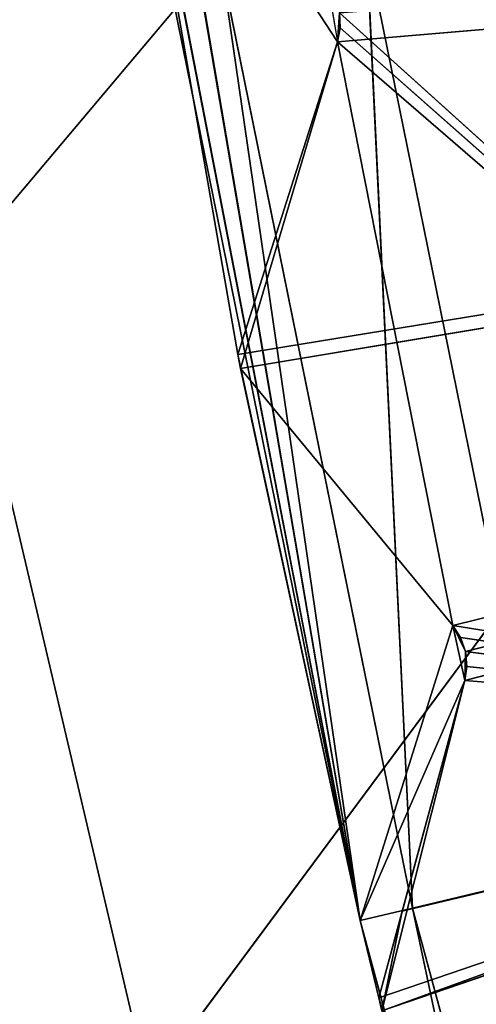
# Model space of a CAD drawing. Extents: x 1380 to 1970, y 0 to 169.
# Tile 145 of 166: x 1422.39 to 1423.53, y 31.18 to 33.64. Entities that reach past the tile are written whole.
import ezdxf

# ---------------------------------------------------------------- set-up
doc = ezdxf.new("R2010")
doc.units = 0
doc.header["$LTSCALE"] = 25.4
doc.layers.get('0').update_dxf_attribs({"color": 13, "linetype": 'CONTINUOUS'})

# ---------------------------------------------------------------- blocks, each defined once
blk = doc.blocks.new('PILLS-III-8263-8268_STL_1')
at = {"color": 7}
for p, q in [((46.4626, 36.6104, 136.4506), (63.0656, 36.6104, 116.7672)), ((46.4626, 36.6104, 136.4506), (63.0656, 36.6104, 116.7672)), ((46.4626, 36.6104, 136.4506), (47.2662, 36.6104, 139.8673)), ((46.4626, 36.6104, 136.4506), (47.2662, 36.6104, 139.8673)), ((63.0656, 35.6104, 116.7672), (46.1445, 35.6104, 139.5621)), ((63.0656, 35.6104, 116.7672), (46.1445, 35.6104, 139.5621)), ((47.1723, 7.9208, 136.6997), (47.1654, 7.9208, 136.6644)), ((47.1654, 7.9208, 136.6644), (47.1723, 3.2754, 136.6997)), ((47.1654, 7.9208, 136.6644), (47.1723, 3.2754, 136.6997)), ((47.1654, 7.9208, 136.6644), (47.1654, 3.2754, 136.6644)), ((47.4144, 7.9208, 135.885), (47.1654, 7.9208, 136.6644)), ((47.1654, 7.9208, 136.6644), (56.863, 7.9208, 135.0827)), ((47.1654, 7.9208, 136.6644), (56.863, 7.9208, 135.0827)), ((47.1723, 7.9208, 136.6997), (47.1654, 7.9208, 136.6644)), ((47.1654, 3.2754, 136.6644), (47.4144, 7.9208, 135.885)), ((47.1654, 3.2754, 136.6644), (47.4144, 7.9208, 135.885)), ((47.1654, 7.9208, 136.6644), (47.1654, 3.2754, 136.6644)), ((47.4144, 7.9208, 135.885), (47.1654, 7.9208, 136.6644)), ((47.1723, 3.2754, 136.6997), (47.1723, 7.9208, 136.6997)), ((47.1723, 7.9208, 136.6997), (56.863, 7.9208, 135.0827)), ((47.1723, 7.9208, 136.6997), (56.863, 7.9208, 135.0827)), ((47.1723, 7.9208, 136.6997), (47.7023, 7.9208, 137.3407)), ((47.7023, 2.8867, 137.3407), (47.1723, 7.9208, 136.6997)), ((47.1723, 3.2754, 136.6997), (47.1723, 7.9208, 136.6997)), ((47.7023, 2.8867, 137.3407), (47.1723, 7.9208, 136.6997)), ((47.1723, 7.9208, 136.6997), (47.7023, 7.9208, 137.3407)), ((47.4195, 7.9208, 135.8131), (47.4144, 7.9208, 135.885)), ((47.4144, 7.9208, 135.885), (56.863, 7.9208, 135.0827)), ((47.4144, 7.9208, 135.885), (56.863, 7.9208, 135.0827)), ((47.4144, 7.9208, 135.885), (47.4144, 2.8877, 135.885)), ((47.4144, 7.9208, 135.885), (47.4144, 2.8877, 135.885)), ((47.4144, 7.9208, 135.885), (47.4212, 2.875, 135.8503)), ((47.4144, 7.9208, 135.885), (47.4212, 2.875, 135.8503)), ((47.4195, 7.9208, 135.8131), (47.4144, 7.9208, 135.885)), ((47.4195, 7.9208, 135.8131), (47.4212, 2.875, 135.8503)), ((47.4195, 7.9208, 135.8131), (47.4212, 2.875, 135.8503)), ((47.5251, 7.9208, 138.3014), (47.5171, 7.9208, 138.2683)), ((47.5171, 7.9208, 138.2683), (47.5251, 3.2754, 138.3014)), ((47.5171, 7.9208, 138.2683), (47.5251, 3.2754, 138.3014)), ((47.5171, 7.9208, 138.2683), (47.5171, 3.2754, 138.2683)), ((47.732, 7.9208, 137.4777), (47.5171, 7.9208, 138.2683)), ((47.5171, 7.9208, 138.2683), (56.863, 7.9208, 135.0827)), ((47.5171, 7.9208, 138.2683), (56.863, 7.9208, 135.0827)), ((47.5251, 7.9208, 138.3014), (47.5171, 7.9208, 138.2683)), ((47.5171, 7.9208, 138.2683), (47.5171, 3.2754, 138.2683)), ((47.5171, 7.9208, 138.2683), (47.5757, 3.168, 138.0526)), ((47.5171, 7.9208, 138.2683), (47.5757, 3.168, 138.0526)), ((47.732, 7.9208, 137.4777), (47.5171, 7.9208, 138.2683)), ((47.5251, 7.9208, 138.3014), (56.863, 7.9208, 135.0827)), ((47.5251, 7.9208, 138.3014), (56.863, 7.9208, 135.0827)), ((47.732, 7.9208, 137.4777), (47.5757, 3.168, 138.0526)), ((47.732, 7.9208, 137.4777), (47.5757, 3.168, 138.0526)), ((47.7023, 7.9208, 137.3407), (47.7339, 7.9208, 137.4056)), ((56.863, 7.9208, 135.0827), (47.7023, 7.9208, 137.3407)), ((56.863, 7.9208, 135.0827), (47.7023, 7.9208, 137.3407)), ((47.7023, 7.9208, 137.3407), (47.7339, 7.9208, 137.4056)), ((47.7023, 7.9208, 137.3407), (47.7216, 2.8742, 137.3705)), ((47.7023, 7.9208, 137.3407), (47.7216, 2.8742, 137.3705)), ((47.7023, 7.9208, 137.3407), (47.7023, 2.8867, 137.3407)), ((47.7023, 7.9208, 137.3407), (47.7023, 2.8867, 137.3407)), ((47.7339, 7.9208, 137.4056), (47.7216, 2.8742, 137.3705)), ((47.7339, 7.9208, 137.4056), (47.7216, 2.8742, 137.3705)), ((47.7339, 7.9208, 137.4056), (47.732, 7.9208, 137.4777)), ((47.732, 7.9208, 137.4777), (56.863, 7.9208, 135.0827)), ((47.732, 7.9208, 137.4777), (56.863, 7.9208, 135.0827)), ((47.732, 7.9208, 137.4777), (47.732, 2.8872, 137.4777)), ((47.732, 7.9208, 137.4777), (47.732, 2.8872, 137.4777)), ((47.732, 7.9208, 137.4777), (47.7372, 2.8745, 137.4427)), ((47.732, 7.9208, 137.4777), (47.7372, 2.8745, 137.4427)), ((47.7339, 7.9208, 137.4056), (47.732, 7.9208, 137.4777)), ((47.7339, 7.9208, 137.4056), (56.863, 7.9208, 135.0827)), ((47.7339, 7.9208, 137.4056), (56.863, 7.9208, 135.0827)), ((47.7339, 7.9208, 137.4056), (47.7372, 2.8745, 137.4427)), ((47.7339, 7.9208, 137.4056), (47.7372, 2.8745, 137.4427)), ((47.7339, 7.9208, 137.4056), (47.7339, 2.8698, 137.4056)), ((47.7339, 7.9208, 137.4056), (47.7339, 2.8698, 137.4056)), ((47.1654, 3.2754, 136.6644), (47.1723, 3.2754, 136.6997)), ((47.1654, 3.2754, 136.6644), (47.1723, 3.2754, 136.6997)), ((47.1654, 3.2754, 136.6644), (47.4144, 2.8877, 135.885)), ((47.1654, 3.2754, 136.6644), (47.4144, 2.8877, 135.885)), ((47.7023, 2.8867, 137.3407), (47.1723, 3.2754, 136.6997)), ((47.1723, 3.2754, 136.6997), (47.4144, 2.8877, 135.885)), ((47.1723, 3.2754, 136.6997), (47.4144, 2.8877, 135.885)), ((47.7023, 2.8867, 137.3407), (47.1723, 3.2754, 136.6997)), ((47.5171, 3.2754, 138.2683), (47.5251, 3.2754, 138.3014)), ((47.5171, 3.2754, 138.2683), (47.5757, 3.168, 138.0526)), ((47.5757, 3.168, 138.0526), (47.5251, 3.2754, 138.3014)), ((49.4171, 1.2753, 137.6149), (47.5251, 3.2754, 138.3014)), ((49.4171, 1.2753, 137.6149), (47.5251, 3.2754, 138.3014)), ((47.5757, 3.168, 138.0526), (47.732, 2.8872, 137.4777)), ((49.4171, 1.2753, 137.6149), (47.5757, 3.168, 138.0526)), ((49.4171, 1.2753, 137.6149), (47.5757, 3.168, 138.0526)), ((47.5757, 3.168, 138.0526), (47.732, 2.8872, 137.4777)), ((47.7023, 2.8867, 137.3407), (47.4144, 2.8877, 135.885)), ((47.4144, 2.8877, 135.885), (49.4171, 1.2753, 137.6149)), ((47.7023, 2.8867, 137.3407), (47.4144, 2.8877, 135.885)), ((47.4144, 2.8877, 135.885), (47.4212, 2.875, 135.8503)), ((47.4144, 2.8877, 135.885), (49.4171, 1.2753, 137.6149)), ((47.4144, 2.8877, 135.885), (47.4212, 2.875, 135.8503)), ((47.4212, 2.875, 135.8503), (47.4195, 2.8703, 135.8131)), ((47.4212, 2.875, 135.8503), (47.4195, 2.8703, 135.8131)), ((47.4212, 2.875, 135.8503), (49.4171, 1.2753, 137.6149)), ((47.4212, 2.875, 135.8503), (49.4171, 1.2753, 137.6149)), ((47.7216, 2.8742, 137.3705), (47.7023, 2.8867, 137.3407)), ((47.7023, 2.8867, 137.3407), (49.4171, 1.2753, 137.6149)), ((47.7023, 2.8867, 137.3407), (49.4171, 1.2753, 137.6149)), ((47.7216, 2.8742, 137.3705), (47.7023, 2.8867, 137.3407)), ((47.7339, 2.8698, 137.4056), (47.7216, 2.8742, 137.3705)), ((47.7216, 2.8742, 137.3705), (49.4171, 1.2753, 137.6149)), ((47.7216, 2.8742, 137.3705), (49.4171, 1.2753, 137.6149)), ((47.7339, 2.8698, 137.4056), (47.7216, 2.8742, 137.3705)), ((47.732, 2.8872, 137.4777), (49.4171, 1.2753, 137.6149)), ((47.732, 2.8872, 137.4777), (49.4171, 1.2753, 137.6149)), ((47.732, 2.8872, 137.4777), (47.7372, 2.8745, 137.4427)), ((47.732, 2.8872, 137.4777), (47.7372, 2.8745, 137.4427)), ((47.7372, 2.8745, 137.4427), (47.7339, 2.8698, 137.4056)), ((47.7372, 2.8745, 137.4427), (47.7339, 2.8698, 137.4056)), ((47.7372, 2.8745, 137.4427), (49.4171, 1.2753, 137.6149)), ((47.7372, 2.8745, 137.4427), (49.4171, 1.2753, 137.6149)), ((47.4195, 2.8703, 135.8131), (49.4171, 1.2753, 137.6149)), ((47.4195, 2.8703, 135.8131), (49.4171, 1.2753, 137.6149)), ((47.7339, 2.8698, 137.4056), (49.4171, 1.2753, 137.6149)), ((47.7339, 2.8698, 137.4056), (49.4171, 1.2753, 137.6149))]:
    blk.add_line(p, q, dxfattribs=at)
at = {"color": 0}
for p, q in [((47.9575, 15.1414, 137.9606), (47.4871, 15.1414, 135.6457)), ((47.4871, 15.1414, 135.6457), (47.6013, 14.7754, 138.0449)), ((47.4871, 15.1414, 135.6457), (47.6013, 14.7754, 138.0449)), ((47.9575, 15.1414, 137.9606), (47.4871, 15.1414, 135.6457)), ((47.9575, 15.1414, 137.9606), (47.6013, 14.7754, 138.0449)), ((47.9575, 15.1414, 137.9606), (47.6013, 14.7754, 138.0449)), ((47.6013, 14.7754, 138.0449), (47.1262, 14.7754, 135.7071)), ((47.1262, 14.7754, 135.7071), (47.471, 14.2754, 138.0758)), ((47.1262, 14.7754, 135.7071), (47.471, 14.2754, 138.0758)), ((47.6013, 14.7754, 138.0449), (47.1262, 14.7754, 135.7071)), ((47.6013, 14.7754, 138.0449), (47.471, 14.2754, 138.0758)), ((47.6013, 14.7754, 138.0449), (47.471, 14.2754, 138.0758)), ((48.2252, 14.7754, 140.3476), (47.6013, 14.7754, 138.0449)), ((47.6013, 14.7754, 138.0449), (48.0971, 14.2754, 140.3867)), ((47.6013, 14.7754, 138.0449), (48.0971, 14.2754, 140.3867)), ((48.2252, 14.7754, 140.3476), (47.6013, 14.7754, 138.0449)), ((46.675, 8.2753, 133.418), (47.471, 14.2754, 138.0758)), ((46.675, 8.2753, 133.418), (47.471, 14.2754, 138.0758)), ((46.6792, 8.2753, 133.4576), (47.471, 14.2754, 138.0758)), ((46.6792, 8.2753, 133.4576), (47.471, 14.2754, 138.0758)), ((47.471, 14.2754, 138.0758), (46.8845, 8.2753, 135.0466)), ((47.471, 14.2754, 138.0758), (46.8845, 8.2753, 135.0466)), ((47.471, 14.2754, 138.0758), (46.8902, 8.2753, 135.084)), ((47.471, 14.2754, 138.0758), (46.8902, 8.2753, 135.084)), ((47.471, 14.2754, 138.0758), (46.9941, 14.2754, 135.7295)), ((47.471, 14.2754, 138.0758), (46.9941, 14.2754, 135.7295)), ((47.1654, 8.2753, 136.6644), (47.471, 14.2754, 138.0758)), ((47.1654, 8.2753, 136.6644), (47.471, 14.2754, 138.0758)), ((47.1723, 8.2753, 136.6997), (47.471, 14.2754, 138.0758)), ((47.1723, 8.2753, 136.6997), (47.471, 14.2754, 138.0758)), ((47.471, 8.2753, 138.0758), (47.471, 14.2754, 138.0758)), ((47.471, 8.2753, 138.0758), (47.471, 14.2754, 138.0758)), ((47.471, 8.2753, 138.0758), (48.0971, 14.2754, 140.3867)), ((48.0971, 14.2754, 140.3867), (47.471, 14.2754, 138.0758)), ((47.471, 8.2753, 138.0758), (48.0971, 14.2754, 140.3867)), ((48.0971, 14.2754, 140.3867), (47.471, 14.2754, 138.0758)), ((47.5171, 8.2753, 138.2683), (48.0971, 14.2754, 140.3867)), ((47.5171, 8.2753, 138.2683), (48.0971, 14.2754, 140.3867)), ((47.5171, 8.2753, 138.2683), (48.8701, 14.2754, 142.6528)), ((47.5171, 8.2753, 138.2683), (48.8701, 14.2754, 142.6528)), ((46.8902, 8.2753, 135.084), (47.1654, 8.2753, 136.6644)), ((46.8902, 8.2753, 135.084), (47.1654, 8.2753, 136.6644)), ((46.8902, 8.2753, 135.084), (47.4144, 8.2753, 135.885)), ((46.8902, 8.2753, 135.084), (47.4144, 8.2753, 135.885)), ((47.1723, 8.1531, 136.6997), (47.1654, 8.2753, 136.6644)), ((47.1723, 8.2753, 136.6997), (47.1654, 8.2753, 136.6644)), ((47.4144, 8.1531, 135.885), (47.1654, 8.2753, 136.6644)), ((47.1654, 8.2753, 136.6644), (47.4144, 8.2753, 135.885)), ((47.4144, 8.1531, 135.885), (47.1654, 8.2753, 136.6644)), ((47.1654, 8.2753, 136.6644), (47.1654, 8.1531, 136.6644)), ((47.1654, 8.2753, 136.6644), (47.4144, 8.2753, 135.885)), ((47.1723, 8.2753, 136.6997), (47.471, 8.2753, 138.0758)), ((47.7023, 8.2753, 137.3407), (47.1723, 8.1531, 136.6997)), ((47.7023, 8.2753, 137.3407), (47.1723, 8.1531, 136.6997)), ((47.7023, 8.2753, 137.3407), (47.1723, 8.2753, 136.6997)), ((47.1723, 8.1531, 136.6997), (47.1723, 8.2753, 136.6997)), ((47.1723, 8.2753, 136.6997), (47.471, 8.2753, 138.0758)), ((47.7023, 8.2753, 137.3407), (47.1723, 8.2753, 136.6997)), ((47.3909, 8.2753, 135.7468), (47.4144, 8.2753, 135.885)), ((47.4195, 8.1531, 135.8131), (47.4144, 8.2753, 135.885)), ((47.4144, 8.2753, 135.885), (47.4195, 8.2753, 135.8131)), ((47.4144, 8.2753, 135.885), (47.4144, 8.1531, 135.885)), ((47.471, 8.2753, 138.0758), (47.5171, 8.2753, 138.2683)), ((47.471, 8.2753, 138.0758), (47.5171, 8.2753, 138.2683)), ((47.471, 8.2753, 138.0758), (47.732, 8.2753, 137.4777)), ((47.471, 8.2753, 138.0758), (47.732, 8.2753, 137.4777)), ((47.471, 8.2753, 138.0758), (47.7023, 8.2753, 137.3407)), ((47.471, 8.2753, 138.0758), (47.7023, 8.2753, 137.3407)), ((47.5251, 8.1531, 138.3014), (47.5171, 8.2753, 138.2683)), ((47.5251, 8.2753, 138.3014), (47.5171, 8.2753, 138.2683)), ((47.732, 8.1531, 137.4777), (47.5171, 8.2753, 138.2683)), ((47.5171, 8.2753, 138.2683), (47.732, 8.2753, 137.4777)), ((47.732, 8.1531, 137.4777), (47.5171, 8.2753, 138.2683)), ((47.5171, 8.2753, 138.2683), (47.5171, 8.1531, 138.2683)), ((47.5171, 8.2753, 138.2683), (47.732, 8.2753, 137.4777)), ((47.7023, 8.1531, 137.3407), (47.7339, 8.2753, 137.4056)), ((47.7339, 8.2753, 137.4056), (47.7023, 8.2753, 137.3407)), ((47.7023, 8.2753, 137.3407), (47.7023, 8.1531, 137.3407)), ((47.732, 8.2753, 137.4777), (47.7023, 8.2753, 137.3407)), ((47.7339, 8.1531, 137.4056), (47.732, 8.2753, 137.4777)), ((47.732, 8.2753, 137.4777), (47.7339, 8.2753, 137.4056)), ((47.732, 8.2753, 137.4777), (47.732, 8.1531, 137.4777)), ((47.7339, 8.1531, 137.4056), (47.7339, 8.2753, 137.4056)), ((47.1654, 8.1531, 136.6644), (47.4144, 8.1531, 135.885)), ((47.1654, 8.1531, 136.6644), (47.1723, 8.1531, 136.6997)), ((47.1654, 8.1531, 136.6644), (47.4144, 8.1531, 135.885)), ((47.4144, 8.1531, 135.885), (47.1723, 8.1531, 136.6997)), ((47.4144, 8.1531, 135.885), (47.1723, 8.1531, 136.6997)), ((56.863, 8.1531, 135.0827), (47.1723, 8.1531, 136.6997)), ((56.863, 8.1531, 135.0827), (47.1723, 8.1531, 136.6997)), ((47.7023, 8.1531, 137.3407), (47.1723, 8.1531, 136.6997)), ((47.7023, 8.1531, 137.3407), (47.1723, 8.1531, 136.6997)), ((47.4144, 8.1531, 135.885), (47.4195, 8.1531, 135.8131)), ((56.863, 8.1531, 135.0827), (47.4144, 8.1531, 135.885)), ((56.863, 8.1531, 135.0827), (47.4144, 8.1531, 135.885)), ((47.5171, 8.1531, 138.2683), (47.732, 8.1531, 137.4777)), ((47.5171, 8.1531, 138.2683), (47.5251, 8.1531, 138.3014)), ((47.5171, 8.1531, 138.2683), (47.732, 8.1531, 137.4777)), ((47.732, 8.1531, 137.4777), (47.5251, 8.1531, 138.3014)), ((47.732, 8.1531, 137.4777), (47.5251, 8.1531, 138.3014)), ((56.863, 8.1531, 135.0827), (47.5251, 8.1531, 138.3014)), ((56.863, 8.1531, 135.0827), (47.5251, 8.1531, 138.3014)), ((56.863, 8.1531, 135.0827), (47.7023, 8.1531, 137.3407)), ((56.863, 8.1531, 135.0827), (47.7023, 8.1531, 137.3407)), ((47.7339, 8.1531, 137.4056), (47.7023, 8.1531, 137.3407)), ((47.732, 8.1531, 137.4777), (47.7339, 8.1531, 137.4056)), ((56.863, 8.1531, 135.0827), (47.732, 8.1531, 137.4777)), ((56.863, 8.1531, 135.0827), (47.732, 8.1531, 137.4777)), ((47.7339, 8.1531, 137.4056), (56.863, 8.1531, 135.0827)), ((47.7339, 8.1531, 137.4056), (56.863, 8.1531, 135.0827))]:
    blk.add_line(p, q, dxfattribs=at)
at = {"color": 7}
mesh = blk.add_polyface(dxfattribs=at)
corners = [(46.4626, 36.6104, 136.4506), (63.0656, 36.6104, 116.7672), (45.9777, 36.6104, 132.9743)]
mesh.append_faces([[corners[k] for k in face] for face in [(0, 1, 2)]], dxfattribs={"color": 7})
mesh = blk.add_polyface(dxfattribs=at)
corners = [(47.2662, 36.6104, 139.8673), (63.0656, 36.6104, 116.7672), (46.4626, 36.6104, 136.4506)]
mesh.append_faces([[corners[k] for k in face] for face in [(0, 1, 2)]], dxfattribs={"color": 7})
mesh = blk.add_polyface(dxfattribs=at)
corners = [(46.53, 36.4582, 140.0768), (47.2662, 36.6104, 139.8673), (46.4626, 36.6104, 136.4506)]
mesh.append_faces([[corners[k] for k in face] for face in [(0, 1, 2)]], dxfattribs={"color": 7})
mesh = blk.add_polyface(dxfattribs=at)
corners = [(48.3816, 36.6104, 143.1953), (63.0656, 36.6104, 116.7672), (47.2662, 36.6104, 139.8673)]
mesh.append_faces([[corners[k] for k in face] for face in [(0, 1, 2)]], dxfattribs={"color": 7})
mesh = blk.add_polyface(dxfattribs=at)
corners = [(46.1445, 35.6104, 139.5621), (45.1492, 35.6104, 134.5587), (63.0656, 35.6104, 116.7672)]
mesh.append_faces([[corners[k] for k in face] for face in [(0, 1, 2)]], dxfattribs={"color": 7})
mesh = blk.add_polyface(dxfattribs=at)
corners = [(47.7843, 35.6104, 144.3928), (46.1445, 35.6104, 139.5621), (63.0656, 35.6104, 116.7672)]
mesh.append_faces([[corners[k] for k in face] for face in [(0, 1, 2)]], dxfattribs={"color": 7})
at = {"color": 0}
mesh = blk.add_polyface(dxfattribs=at)
corners = [(47.9575, 15.1414, 137.9606), (47.98, 15.2754, 135.5619), (47.4871, 15.1414, 135.6457)]
mesh.append_faces([[corners[k] for k in face] for face in [(0, 1, 2)]], dxfattribs={"color": 0})
mesh = blk.add_polyface(dxfattribs=at)
corners = [(47.6013, 14.7754, 138.0449), (47.4871, 15.1414, 135.6457), (47.1262, 14.7754, 135.7071)]
mesh.append_faces([[corners[k] for k in face] for face in [(0, 1, 2)]], dxfattribs={"color": 0})
mesh = blk.add_polyface(dxfattribs=at)
corners = [(47.6013, 14.7754, 138.0449), (47.9575, 15.1414, 137.9606), (47.4871, 15.1414, 135.6457)]
mesh.append_faces([[corners[k] for k in face] for face in [(0, 1, 2)]], dxfattribs={"color": 0})
mesh = blk.add_polyface(dxfattribs=at)
corners = [(48.2252, 14.7754, 140.3476), (47.9575, 15.1414, 137.9606), (47.6013, 14.7754, 138.0449)]
mesh.append_faces([[corners[k] for k in face] for face in [(0, 1, 2)]], dxfattribs={"color": 0})
mesh = blk.add_polyface(dxfattribs=at)
corners = [(47.1262, 14.7754, 135.7071), (46.9941, 14.2754, 135.7295), (47.471, 14.2754, 138.0758)]
mesh.append_faces([[corners[k] for k in face] for face in [(0, 1, 2)]], dxfattribs={"color": 0})
mesh = blk.add_polyface(dxfattribs=at)
corners = [(47.1262, 14.7754, 135.7071), (47.471, 14.2754, 138.0758), (47.6013, 14.7754, 138.0449)]
mesh.append_faces([[corners[k] for k in face] for face in [(0, 1, 2)]], dxfattribs={"color": 0})
mesh = blk.add_polyface(dxfattribs=at)
corners = [(47.6013, 14.7754, 138.0449), (47.471, 14.2754, 138.0758), (48.0971, 14.2754, 140.3867)]
mesh.append_faces([[corners[k] for k in face] for face in [(0, 1, 2)]], dxfattribs={"color": 0})
mesh = blk.add_polyface(dxfattribs=at)
corners = [(47.6013, 14.7754, 138.0449), (48.0971, 14.2754, 140.3867), (48.2252, 14.7754, 140.3476)]
mesh.append_faces([[corners[k] for k in face] for face in [(0, 1, 2)]], dxfattribs={"color": 0})
mesh = blk.add_polyface(dxfattribs=at)
corners = [(46.9941, 14.2754, 135.7295), (46.675, 8.2753, 133.418), (47.471, 14.2754, 138.0758)]
mesh.append_faces([[corners[k] for k in face] for face in [(0, 1, 2)]], dxfattribs={"color": 0})
mesh = blk.add_polyface(dxfattribs=at)
corners = [(47.471, 14.2754, 138.0758), (46.675, 8.2753, 133.418), (46.6792, 8.2753, 133.4576)]
mesh.append_faces([[corners[k] for k in face] for face in [(0, 1, 2)]], dxfattribs={"color": 0})
mesh = blk.add_polyface(dxfattribs=at)
corners = [(47.471, 14.2754, 138.0758), (46.6792, 8.2753, 133.4576), (46.8845, 8.2753, 135.0466)]
mesh.append_faces([[corners[k] for k in face] for face in [(0, 1, 2)]], dxfattribs={"color": 0})
mesh = blk.add_polyface(dxfattribs=at)
corners = [(47.471, 14.2754, 138.0758), (46.8845, 8.2753, 135.0466), (46.8902, 8.2753, 135.084)]
mesh.append_faces([[corners[k] for k in face] for face in [(0, 1, 2)]], dxfattribs={"color": 0})
mesh = blk.add_polyface(dxfattribs=at)
corners = [(47.471, 14.2754, 138.0758), (46.8902, 8.2753, 135.084), (47.1654, 8.2753, 136.6644)]
mesh.append_faces([[corners[k] for k in face] for face in [(0, 1, 2)]], dxfattribs={"color": 0})
mesh = blk.add_polyface(dxfattribs=at)
corners = [(47.471, 14.2754, 138.0758), (47.1654, 8.2753, 136.6644), (47.1723, 8.2753, 136.6997)]
mesh.append_faces([[corners[k] for k in face] for face in [(0, 1, 2)]], dxfattribs={"color": 0})
mesh = blk.add_polyface(dxfattribs=at)
corners = [(47.471, 14.2754, 138.0758), (47.1723, 8.2753, 136.6997), (47.471, 8.2753, 138.0758)]
mesh.append_faces([[corners[k] for k in face] for face in [(0, 1, 2)]], dxfattribs={"color": 0})
mesh = blk.add_polyface(dxfattribs=at)
corners = [(47.471, 14.2754, 138.0758), (47.471, 8.2753, 138.0758), (48.0971, 14.2754, 140.3867)]
mesh.append_faces([[corners[k] for k in face] for face in [(0, 1, 2)]], dxfattribs={"color": 0})
mesh = blk.add_polyface(dxfattribs=at)
corners = [(48.0971, 14.2754, 140.3867), (47.471, 8.2753, 138.0758), (47.5171, 8.2753, 138.2683)]
mesh.append_faces([[corners[k] for k in face] for face in [(0, 1, 2)]], dxfattribs={"color": 0})
mesh = blk.add_polyface(dxfattribs=at)
corners = [(48.0971, 14.2754, 140.3867), (47.5171, 8.2753, 138.2683), (48.8701, 14.2754, 142.6528)]
mesh.append_faces([[corners[k] for k in face] for face in [(0, 1, 2)]], dxfattribs={"color": 0})
mesh = blk.add_polyface(dxfattribs=at)
corners = [(48.8701, 14.2754, 142.6528), (47.5171, 8.2753, 138.2683), (47.5251, 8.2753, 138.3014)]
mesh.append_faces([[corners[k] for k in face] for face in [(0, 1, 2)]], dxfattribs={"color": 0})
mesh = blk.add_polyface(dxfattribs=at)
corners = [(47.1654, 8.2753, 136.6644), (46.8902, 8.2753, 135.084), (47.4144, 8.2753, 135.885)]
mesh.append_faces([[corners[k] for k in face] for face in [(0, 1, 2)]], dxfattribs={"color": 0})
mesh = blk.add_polyface(dxfattribs=at)
corners = [(47.4144, 8.2753, 135.885), (46.8902, 8.2753, 135.084), (47.3909, 8.2753, 135.7468)]
mesh.append_faces([[corners[k] for k in face] for face in [(0, 1, 2)]], dxfattribs={"color": 0})
mesh = blk.add_polyface(dxfattribs=at)
corners = [(47.4144, 8.2753, 135.885), (47.4144, 8.1531, 135.885), (47.1654, 8.2753, 136.6644)]
mesh.append_faces([[corners[k] for k in face] for face in [(0, 1, 2)]], dxfattribs={"color": 0})
mesh = blk.add_polyface(dxfattribs=at)
corners = [(47.1654, 8.2753, 136.6644), (47.4144, 8.1531, 135.885), (47.1654, 8.1531, 136.6644)]
mesh.append_faces([[corners[k] for k in face] for face in [(0, 1, 2)]], dxfattribs={"color": 0})
mesh = blk.add_polyface(dxfattribs=at)
corners = [(47.7023, 8.2753, 137.3407), (47.1723, 8.1531, 136.6997), (47.7023, 8.1531, 137.3407)]
mesh.append_faces([[corners[k] for k in face] for face in [(0, 1, 2)]], dxfattribs={"color": 0})
mesh = blk.add_polyface(dxfattribs=at)
corners = [(47.1723, 8.2753, 136.6997), (47.1723, 8.1531, 136.6997), (47.7023, 8.2753, 137.3407)]
mesh.append_faces([[corners[k] for k in face] for face in [(0, 1, 2)]], dxfattribs={"color": 0})
mesh = blk.add_polyface(dxfattribs=at)
corners = [(47.471, 8.2753, 138.0758), (47.1723, 8.2753, 136.6997), (47.7023, 8.2753, 137.3407)]
mesh.append_faces([[corners[k] for k in face] for face in [(0, 1, 2)]], dxfattribs={"color": 0})
mesh = blk.add_polyface(dxfattribs=at)
corners = [(47.5171, 8.2753, 138.2683), (47.471, 8.2753, 138.0758), (47.732, 8.2753, 137.4777)]
mesh.append_faces([[corners[k] for k in face] for face in [(0, 1, 2)]], dxfattribs={"color": 0})
mesh = blk.add_polyface(dxfattribs=at)
corners = [(47.471, 8.2753, 138.0758), (47.7023, 8.2753, 137.3407), (47.732, 8.2753, 137.4777)]
mesh.append_faces([[corners[k] for k in face] for face in [(0, 1, 2)]], dxfattribs={"color": 0})
mesh = blk.add_polyface(dxfattribs=at)
corners = [(47.732, 8.2753, 137.4777), (47.732, 8.1531, 137.4777), (47.5171, 8.2753, 138.2683)]
mesh.append_faces([[corners[k] for k in face] for face in [(0, 1, 2)]], dxfattribs={"color": 0})
mesh = blk.add_polyface(dxfattribs=at)
corners = [(47.5171, 8.2753, 138.2683), (47.732, 8.1531, 137.4777), (47.5171, 8.1531, 138.2683)]
mesh.append_faces([[corners[k] for k in face] for face in [(0, 1, 2)]], dxfattribs={"color": 0})
mesh = blk.add_polyface(dxfattribs=at)
corners = [(47.1723, 8.1531, 136.6997), (47.1654, 8.1531, 136.6644), (47.4144, 8.1531, 135.885)]
mesh.append_faces([[corners[k] for k in face] for face in [(0, 1, 2)]], dxfattribs={"color": 0})
mesh = blk.add_polyface(dxfattribs=at)
corners = [(47.1723, 8.1531, 136.6997), (47.4144, 8.1531, 135.885), (56.863, 8.1531, 135.0827)]
mesh.append_faces([[corners[k] for k in face] for face in [(0, 1, 2)]], dxfattribs={"color": 0})
mesh = blk.add_polyface(dxfattribs=at)
corners = [(47.7023, 8.1531, 137.3407), (47.1723, 8.1531, 136.6997), (56.863, 8.1531, 135.0827)]
mesh.append_faces([[corners[k] for k in face] for face in [(0, 1, 2)]], dxfattribs={"color": 0})
mesh = blk.add_polyface(dxfattribs=at)
corners = [(47.4144, 8.1531, 135.885), (47.4195, 8.1531, 135.8131), (56.863, 8.1531, 135.0827)]
mesh.append_faces([[corners[k] for k in face] for face in [(0, 1, 2)]], dxfattribs={"color": 0})
mesh = blk.add_polyface(dxfattribs=at)
corners = [(47.5251, 8.1531, 138.3014), (47.5171, 8.1531, 138.2683), (47.732, 8.1531, 137.4777)]
mesh.append_faces([[corners[k] for k in face] for face in [(0, 1, 2)]], dxfattribs={"color": 0})
mesh = blk.add_polyface(dxfattribs=at)
corners = [(47.5251, 8.1531, 138.3014), (47.732, 8.1531, 137.4777), (56.863, 8.1531, 135.0827)]
mesh.append_faces([[corners[k] for k in face] for face in [(0, 1, 2)]], dxfattribs={"color": 0})
mesh = blk.add_polyface(dxfattribs=at)
corners = [(48.0835, 8.1531, 138.9193), (47.5251, 8.1531, 138.3014), (56.863, 8.1531, 135.0827)]
mesh.append_faces([[corners[k] for k in face] for face in [(0, 1, 2)]], dxfattribs={"color": 0})
mesh = blk.add_polyface(dxfattribs=at)
corners = [(47.7339, 8.1531, 137.4056), (47.7023, 8.1531, 137.3407), (56.863, 8.1531, 135.0827)]
mesh.append_faces([[corners[k] for k in face] for face in [(0, 1, 2)]], dxfattribs={"color": 0})
mesh = blk.add_polyface(dxfattribs=at)
corners = [(47.732, 8.1531, 137.4777), (47.7339, 8.1531, 137.4056), (56.863, 8.1531, 135.0827)]
mesh.append_faces([[corners[k] for k in face] for face in [(0, 1, 2)]], dxfattribs={"color": 0})
at = {"color": 7}
mesh = blk.add_polyface(dxfattribs=at)
corners = [(47.1654, 7.9208, 136.6644), (47.1723, 3.2754, 136.6997), (47.1723, 7.9208, 136.6997)]
mesh.append_faces([[corners[k] for k in face] for face in [(0, 1, 2)]], dxfattribs={"color": 7})
mesh = blk.add_polyface(dxfattribs=at)
corners = [(47.1654, 7.9208, 136.6644), (47.1654, 3.2754, 136.6644), (47.1723, 3.2754, 136.6997)]
mesh.append_faces([[corners[k] for k in face] for face in [(0, 1, 2)]], dxfattribs={"color": 7})
mesh = blk.add_polyface(dxfattribs=at)
corners = [(47.1654, 7.9208, 136.6644), (56.863, 7.9208, 135.0827), (47.4144, 7.9208, 135.885)]
mesh.append_faces([[corners[k] for k in face] for face in [(0, 1, 2)]], dxfattribs={"color": 7})
mesh = blk.add_polyface(dxfattribs=at)
corners = [(47.1723, 7.9208, 136.6997), (56.863, 7.9208, 135.0827), (47.1654, 7.9208, 136.6644)]
mesh.append_faces([[corners[k] for k in face] for face in [(0, 1, 2)]], dxfattribs={"color": 7})
mesh = blk.add_polyface(dxfattribs=at)
corners = [(47.4144, 7.9208, 135.885), (47.4144, 2.8877, 135.885), (47.1654, 3.2754, 136.6644)]
mesh.append_faces([[corners[k] for k in face] for face in [(0, 1, 2)]], dxfattribs={"color": 7})
mesh = blk.add_polyface(dxfattribs=at)
corners = [(47.4144, 7.9208, 135.885), (47.1654, 3.2754, 136.6644), (47.1654, 7.9208, 136.6644)]
mesh.append_faces([[corners[k] for k in face] for face in [(0, 1, 2)]], dxfattribs={"color": 7})
mesh = blk.add_polyface(dxfattribs=at)
corners = [(47.7023, 7.9208, 137.3407), (56.863, 7.9208, 135.0827), (47.1723, 7.9208, 136.6997)]
mesh.append_faces([[corners[k] for k in face] for face in [(0, 1, 2)]], dxfattribs={"color": 7})
mesh = blk.add_polyface(dxfattribs=at)
corners = [(47.1723, 7.9208, 136.6997), (47.1723, 3.2754, 136.6997), (47.7023, 2.8867, 137.3407)]
mesh.append_faces([[corners[k] for k in face] for face in [(0, 1, 2)]], dxfattribs={"color": 7})
mesh = blk.add_polyface(dxfattribs=at)
corners = [(47.1723, 7.9208, 136.6997), (47.7023, 2.8867, 137.3407), (47.7023, 7.9208, 137.3407)]
mesh.append_faces([[corners[k] for k in face] for face in [(0, 1, 2)]], dxfattribs={"color": 7})
mesh = blk.add_polyface(dxfattribs=at)
corners = [(47.4144, 7.9208, 135.885), (56.863, 7.9208, 135.0827), (47.4195, 7.9208, 135.8131)]
mesh.append_faces([[corners[k] for k in face] for face in [(0, 1, 2)]], dxfattribs={"color": 7})
mesh = blk.add_polyface(dxfattribs=at)
corners = [(47.4144, 7.9208, 135.885), (47.4212, 2.875, 135.8503), (47.4144, 2.8877, 135.885)]
mesh.append_faces([[corners[k] for k in face] for face in [(0, 1, 2)]], dxfattribs={"color": 7})
mesh = blk.add_polyface(dxfattribs=at)
corners = [(47.4195, 7.9208, 135.8131), (47.4212, 2.875, 135.8503), (47.4144, 7.9208, 135.885)]
mesh.append_faces([[corners[k] for k in face] for face in [(0, 1, 2)]], dxfattribs={"color": 7})
mesh = blk.add_polyface(dxfattribs=at)
corners = [(47.4195, 7.9208, 135.8131), (47.4195, 2.8703, 135.8131), (47.4212, 2.875, 135.8503)]
mesh.append_faces([[corners[k] for k in face] for face in [(0, 1, 2)]], dxfattribs={"color": 7})
mesh = blk.add_polyface(dxfattribs=at)
corners = [(47.5171, 7.9208, 138.2683), (47.5251, 3.2754, 138.3014), (47.5251, 7.9208, 138.3014)]
mesh.append_faces([[corners[k] for k in face] for face in [(0, 1, 2)]], dxfattribs={"color": 7})
mesh = blk.add_polyface(dxfattribs=at)
corners = [(47.5171, 7.9208, 138.2683), (47.5171, 3.2754, 138.2683), (47.5251, 3.2754, 138.3014)]
mesh.append_faces([[corners[k] for k in face] for face in [(0, 1, 2)]], dxfattribs={"color": 7})
mesh = blk.add_polyface(dxfattribs=at)
corners = [(47.5171, 7.9208, 138.2683), (56.863, 7.9208, 135.0827), (47.732, 7.9208, 137.4777)]
mesh.append_faces([[corners[k] for k in face] for face in [(0, 1, 2)]], dxfattribs={"color": 7})
mesh = blk.add_polyface(dxfattribs=at)
corners = [(47.5251, 7.9208, 138.3014), (56.863, 7.9208, 135.0827), (47.5171, 7.9208, 138.2683)]
mesh.append_faces([[corners[k] for k in face] for face in [(0, 1, 2)]], dxfattribs={"color": 7})
mesh = blk.add_polyface(dxfattribs=at)
corners = [(47.5171, 7.9208, 138.2683), (47.5757, 3.168, 138.0526), (47.5171, 3.2754, 138.2683)]
mesh.append_faces([[corners[k] for k in face] for face in [(0, 1, 2)]], dxfattribs={"color": 7})
mesh = blk.add_polyface(dxfattribs=at)
corners = [(47.732, 7.9208, 137.4777), (47.5757, 3.168, 138.0526), (47.5171, 7.9208, 138.2683)]
mesh.append_faces([[corners[k] for k in face] for face in [(0, 1, 2)]], dxfattribs={"color": 7})
mesh = blk.add_polyface(dxfattribs=at)
corners = [(48.0835, 7.9208, 138.9193), (56.863, 7.9208, 135.0827), (47.5251, 7.9208, 138.3014)]
mesh.append_faces([[corners[k] for k in face] for face in [(0, 1, 2)]], dxfattribs={"color": 7})
mesh = blk.add_polyface(dxfattribs=at)
corners = [(47.732, 7.9208, 137.4777), (47.732, 2.8872, 137.4777), (47.5757, 3.168, 138.0526)]
mesh.append_faces([[corners[k] for k in face] for face in [(0, 1, 2)]], dxfattribs={"color": 7})
mesh = blk.add_polyface(dxfattribs=at)
corners = [(47.7339, 7.9208, 137.4056), (56.863, 7.9208, 135.0827), (47.7023, 7.9208, 137.3407)]
mesh.append_faces([[corners[k] for k in face] for face in [(0, 1, 2)]], dxfattribs={"color": 7})
mesh = blk.add_polyface(dxfattribs=at)
corners = [(47.7023, 7.9208, 137.3407), (47.7216, 2.8742, 137.3705), (47.7339, 7.9208, 137.4056)]
mesh.append_faces([[corners[k] for k in face] for face in [(0, 1, 2)]], dxfattribs={"color": 7})
mesh = blk.add_polyface(dxfattribs=at)
corners = [(47.7023, 7.9208, 137.3407), (47.7023, 2.8867, 137.3407), (47.7216, 2.8742, 137.3705)]
mesh.append_faces([[corners[k] for k in face] for face in [(0, 1, 2)]], dxfattribs={"color": 7})
mesh = blk.add_polyface(dxfattribs=at)
corners = [(47.7339, 7.9208, 137.4056), (47.7216, 2.8742, 137.3705), (47.7339, 2.8698, 137.4056)]
mesh.append_faces([[corners[k] for k in face] for face in [(0, 1, 2)]], dxfattribs={"color": 7})
mesh = blk.add_polyface(dxfattribs=at)
corners = [(47.732, 7.9208, 137.4777), (56.863, 7.9208, 135.0827), (47.7339, 7.9208, 137.4056)]
mesh.append_faces([[corners[k] for k in face] for face in [(0, 1, 2)]], dxfattribs={"color": 7})
mesh = blk.add_polyface(dxfattribs=at)
corners = [(47.732, 7.9208, 137.4777), (47.7372, 2.8745, 137.4427), (47.732, 2.8872, 137.4777)]
mesh.append_faces([[corners[k] for k in face] for face in [(0, 1, 2)]], dxfattribs={"color": 7})
mesh = blk.add_polyface(dxfattribs=at)
corners = [(47.7339, 7.9208, 137.4056), (47.7372, 2.8745, 137.4427), (47.732, 7.9208, 137.4777)]
mesh.append_faces([[corners[k] for k in face] for face in [(0, 1, 2)]], dxfattribs={"color": 7})
mesh = blk.add_polyface(dxfattribs=at)
corners = [(47.7339, 7.9208, 137.4056), (47.7339, 2.8698, 137.4056), (47.7372, 2.8745, 137.4427)]
mesh.append_faces([[corners[k] for k in face] for face in [(0, 1, 2)]], dxfattribs={"color": 7})
mesh = blk.add_polyface(dxfattribs=at)
corners = [(47.1723, 3.2754, 136.6997), (47.1654, 3.2754, 136.6644), (47.4144, 2.8877, 135.885)]
mesh.append_faces([[corners[k] for k in face] for face in [(0, 1, 2)]], dxfattribs={"color": 7})
mesh = blk.add_polyface(dxfattribs=at)
corners = [(47.7023, 2.8867, 137.3407), (47.1723, 3.2754, 136.6997), (47.4144, 2.8877, 135.885)]
mesh.append_faces([[corners[k] for k in face] for face in [(0, 1, 2)]], dxfattribs={"color": 7})
mesh = blk.add_polyface(dxfattribs=at)
corners = [(47.5251, 3.2754, 138.3014), (47.5757, 3.168, 138.0526), (49.4171, 1.2753, 137.6149)]
mesh.append_faces([[corners[k] for k in face] for face in [(0, 1, 2)]], dxfattribs={"color": 7})
mesh = blk.add_polyface(dxfattribs=at)
corners = [(48.0835, 2.8862, 138.9193), (47.5251, 3.2754, 138.3014), (49.4171, 1.2753, 137.6149)]
mesh.append_faces([[corners[k] for k in face] for face in [(0, 1, 2)]], dxfattribs={"color": 7})
mesh = blk.add_polyface(dxfattribs=at)
corners = [(47.5757, 3.168, 138.0526), (47.732, 2.8872, 137.4777), (49.4171, 1.2753, 137.6149)]
mesh.append_faces([[corners[k] for k in face] for face in [(0, 1, 2)]], dxfattribs={"color": 7})
mesh = blk.add_polyface(dxfattribs=at)
corners = [(49.4171, 1.2753, 137.6149), (47.7023, 2.8867, 137.3407), (47.4144, 2.8877, 135.885)]
mesh.append_faces([[corners[k] for k in face] for face in [(0, 1, 2)]], dxfattribs={"color": 7})
mesh = blk.add_polyface(dxfattribs=at)
corners = [(49.4171, 1.2753, 137.6149), (47.4144, 2.8877, 135.885), (47.4212, 2.875, 135.8503)]
mesh.append_faces([[corners[k] for k in face] for face in [(0, 1, 2)]], dxfattribs={"color": 7})
mesh = blk.add_polyface(dxfattribs=at)
corners = [(49.4171, 1.2753, 137.6149), (47.4212, 2.875, 135.8503), (47.4195, 2.8703, 135.8131)]
mesh.append_faces([[corners[k] for k in face] for face in [(0, 1, 2)]], dxfattribs={"color": 7})
mesh = blk.add_polyface(dxfattribs=at)
corners = [(49.4171, 1.2753, 137.6149), (47.7216, 2.8742, 137.3705), (47.7023, 2.8867, 137.3407)]
mesh.append_faces([[corners[k] for k in face] for face in [(0, 1, 2)]], dxfattribs={"color": 7})
mesh = blk.add_polyface(dxfattribs=at)
corners = [(49.4171, 1.2753, 137.6149), (47.7339, 2.8698, 137.4056), (47.7216, 2.8742, 137.3705)]
mesh.append_faces([[corners[k] for k in face] for face in [(0, 1, 2)]], dxfattribs={"color": 7})
mesh = blk.add_polyface(dxfattribs=at)
corners = [(49.4171, 1.2753, 137.6149), (47.732, 2.8872, 137.4777), (47.7372, 2.8745, 137.4427)]
mesh.append_faces([[corners[k] for k in face] for face in [(0, 1, 2)]], dxfattribs={"color": 7})
mesh = blk.add_polyface(dxfattribs=at)
corners = [(49.4171, 1.2753, 137.6149), (47.7372, 2.8745, 137.4427), (47.7339, 2.8698, 137.4056)]
mesh.append_faces([[corners[k] for k in face] for face in [(0, 1, 2)]], dxfattribs={"color": 7})
mesh = blk.add_polyface(dxfattribs=at)
corners = [(49.4171, 1.2753, 137.6149), (47.4195, 2.8703, 135.8131), (48.6577, 1.2753, 133.1492)]
mesh.append_faces([[corners[k] for k in face] for face in [(0, 1, 2)]], dxfattribs={"color": 7})

msp = doc.modelspace()

# ---------------------------------------------------------------- block references
at = {"color": 0, "extrusion": (0, -1, -2.77556e-16)}
msp.add_blockref('PILLS-III-8263-8268_STL_1', (1375.7665, 2639.29, -169.4681), dxfattribs=at)

doc.saveas('drawing.dxf')
